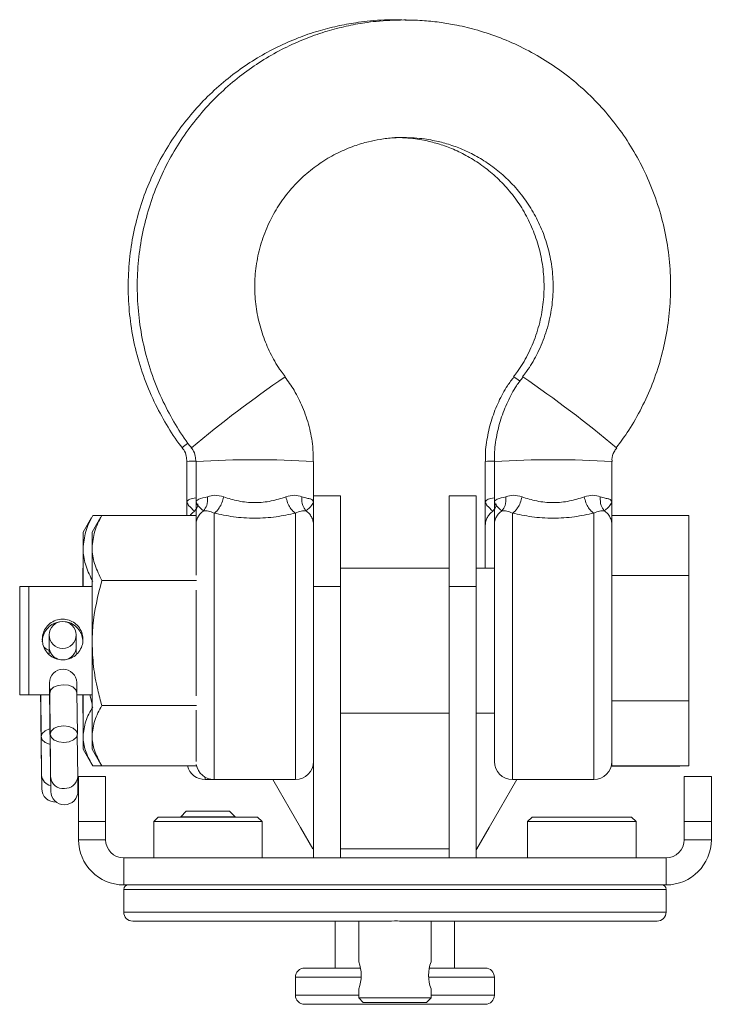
# Model space of a CAD drawing. Header units: millimetres. Extents: x 94 to 1460, y 10 to 342.
# Tile 4 of 7: x 936 to 1012, y 208 to 317. Entities that reach past the tile are written whole.
import ezdxf

# ---------------------------------------------------------------- set-up
doc = ezdxf.new("R2010")
doc.units = ezdxf.units.MM

msp = doc.modelspace()

# ---------------------------------------------------------------- linework, layer by layer
at = {"color": 7, "linetype": 'Continuous', "lineweight": 15}
for p, q in [((954.42, 268.09), (954.42, 263.63)), ((955.42, 268.09), (955.42, 263.62)), ((968.42, 264.28), (968.42, 268.09)), ((987.42, 268.09), (987.42, 263.63)), ((988.42, 268.09), (988.42, 263.62)), ((1001.42, 263.62), (1001.42, 268.09)), ((968.42, 264.28), (971.42, 264.28)), ((968.42, 254.28), (968.42, 264.28)), ((971.42, 254.28), (971.42, 264.28)), ((983.42, 264.28), (986.42, 264.28)), ((983.42, 254.28), (983.42, 264.28)), ((986.42, 254.28), (986.42, 264.28)), ((943.87, 261.9), (942.93, 260.28)), ((944, 262.13), (943.89, 261.89)), ((944.91, 261.98), (943.93, 260.28)), ((945, 262.13), (944, 262.13)), ((945, 262.13), (944.93, 261.97)), ((955.42, 262.13), (945, 262.13)), ((1001.42, 262.13), (1008.92, 262.13)), ((1001.42, 262.13), (1009.92, 262.13)), ((1008.92, 262.13), (1008.92, 262.13)), ((1009.92, 255.48), (1009.92, 262.13)), ((942.93, 258.47), (942.93, 260.28)), ((943.93, 258.54), (943.93, 260.28)), ((1001.42, 255.48), (1001.42, 260.91)), ((942.93, 254.28), (942.93, 258.47)), ((943.93, 248.02), (943.93, 258.54)), ((942.93, 256.28), (942.92, 256.28)), ((942.92, 256.28), (942.92, 254.28)), ((943.93, 256.28), (943.92, 256.28)), ((943.92, 256.28), (943.92, 248.46)), ((983.42, 256.28), (971.42, 256.28)), ((988.42, 256.28), (986.42, 256.28)), ((955.48, 254.95), (945, 254.95)), ((1001.42, 255.48), (1009.92, 255.48)), ((1001.42, 241.63), (1001.42, 255.48)), ((1009.92, 241.63), (1009.92, 255.48)), ((936.92, 254.28), (935.92, 254.28)), ((935.92, 254.28), (935.92, 248.35)), ((943.92, 254.28), (936.92, 254.28)), ((936.92, 254.28), (936.92, 248.42)), ((943.93, 254.45), (943.9, 254.28)), ((968.42, 254.28), (971.42, 254.28)), ((968.42, 224.28), (968.42, 254.28)), ((971.42, 224.28), (971.42, 254.28)), ((983.42, 254.28), (986.42, 254.28)), ((983.42, 224.28), (983.42, 254.28)), ((986.42, 224.28), (986.42, 254.28)), ((939.65, 250.11), (939.77, 250.11)), ((935.92, 248.35), (935.92, 242.28)), ((936.92, 248.42), (936.92, 242.28)), ((939.17, 248.91), (939.17, 247.64)), ((942.17, 247.64), (942.17, 248.91)), ((943.92, 248.46), (943.92, 240.28)), ((943.93, 237.76), (943.93, 248.02)), ((939.23, 243.43), (939.27, 239.61)), ((935.92, 242.28), (936.92, 242.28)), ((936.92, 242.28), (939.24, 242.28)), ((938.24, 242.28), (938.27, 239.55)), ((938.24, 242.28), (938.27, 239.51)), ((938.24, 242.28), (938.34, 233.4)), ((938.24, 242.26), (938.3, 237.68)), ((939.24, 242.47), (939.3, 237.93)), ((939.24, 242.28), (939.27, 239.55)), ((939.24, 242.28), (939.34, 233.15)), ((942.3, 237.97), (942.24, 242.51)), ((942.25, 242.28), (943.92, 242.28)), ((942.92, 242.28), (942.92, 240.28)), ((942.93, 237.7), (942.93, 242.28)), ((943.66, 242.28), (943.92, 241.3)), ((955.48, 241.1), (945, 241.1)), ((1001.42, 241.63), (1009.92, 241.63)), ((1001.42, 234.43), (1001.42, 241.63)), ((1009.92, 234.43), (1009.92, 241.63)), ((942.92, 240.28), (942.93, 240.28)), ((943.92, 240.28), (943.93, 240.28)), ((971.42, 240.28), (983.42, 240.28)), ((986.42, 240.28), (988.42, 240.28)), ((938.28, 239.37), (938.28, 239.28)), ((939.28, 239.43), (939.28, 239.31)), ((942.34, 233.18), (942.29, 237.86)), ((942.93, 236.28), (942.93, 237.7)), ((943.93, 236.28), (943.93, 237.76)), ((942.93, 236.28), (943.87, 234.66)), ((943.93, 236.28), (944.91, 234.58)), ((945, 234.43), (944, 234.43)), ((955.48, 234.43), (945, 234.43)), ((1001.35, 234.42), (1008.92, 234.42)), ((1001.42, 234.43), (1009.92, 234.43)), ((1008.92, 234.42), (1008.92, 234.43)), ((942.42, 233.28), (945.42, 233.28)), ((942.42, 228.28), (942.42, 233.28)), ((945.42, 233.28), (945.42, 228.28)), ((1009.42, 233.28), (1012.42, 233.28)), ((1009.42, 228.28), (1009.42, 233.28)), ((1012.42, 233.28), (1012.42, 228.28)), ((956.42, 232.93), (957.42, 232.93)), ((957.42, 232.93), (966.42, 232.93)), ((990.42, 232.93), (999.42, 232.93)), ((951.24, 228.78), (950.74, 228.28)), ((951.24, 228.78), (962.24, 228.78)), ((954.35, 229.43), (953.74, 228.82)), ((953.74, 228.82), (953.74, 228.78)), ((959.74, 228.82), (953.74, 228.82)), ((959.12, 229.43), (954.35, 229.43)), ((959.74, 228.82), (959.12, 229.43)), ((959.74, 228.78), (959.74, 228.82)), ((962.74, 228.28), (962.24, 228.78)), ((992.6, 228.78), (992.1, 228.28)), ((992.6, 228.78), (1003.6, 228.78)), ((1004.1, 228.28), (1003.6, 228.78)), ((945.42, 228.28), (942.42, 228.28)), ((942.42, 228.28), (942.42, 226.28)), ((945.42, 228.28), (945.42, 226.28)), ((950.74, 228.28), (950.74, 224.28)), ((962.74, 228.28), (950.74, 228.28)), ((962.74, 224.28), (962.74, 228.28)), ((992.1, 228.28), (992.1, 224.28)), ((1004.1, 228.28), (992.1, 228.28)), ((1004.1, 224.28), (1004.1, 228.28)), ((1012.42, 228.28), (1009.42, 228.28)), ((1009.42, 226.28), (1009.42, 228.28)), ((1012.42, 226.28), (1012.42, 228.28)), ((942.42, 226.28), (945.42, 226.28)), ((1009.42, 226.28), (1012.42, 226.28)), ((947.42, 224.28), (947.42, 221.28)), ((947.42, 224.28), (1007.42, 224.28)), ((968.42, 224.28), (971.42, 224.28)), ((983.42, 224.28), (986.42, 224.28)), ((986.49, 225.28), (986.42, 225.14)), ((1007.42, 221.28), (1007.42, 224.28)), ((947.42, 221.28), (1007.42, 221.28)), ((947.42, 220.78), (947.42, 218.28)), ((1007.42, 218.28), (1007.42, 220.78)), ((976.23, 217.28), (948.42, 217.28)), ((970.82, 217.28), (970.82, 212.08)), ((973.42, 217.28), (973.42, 212.78)), ((1006.42, 217.28), (978.61, 217.28)), ((981.42, 212.78), (981.42, 217.28)), ((984.02, 212.08), (984.02, 217.28)), ((967.42, 212.08), (973.59, 212.08)), ((981.27, 212.08), (987.42, 212.08)), ((966.42, 211.08), (966.42, 209.08)), ((988.42, 209.08), (988.42, 211.08)), ((973.42, 209.78), (973.42, 208.78)), ((981.42, 208.78), (981.42, 209.78)), ((987.42, 208.08), (967.42, 208.08)), ((973.42, 208.78), (973.92, 208.28)), ((973.42, 208.78), (981.42, 208.78)), ((973.92, 208.28), (980.92, 208.28)), ((980.92, 208.28), (981.42, 208.78))]:
    msp.add_line(p, q, dxfattribs=at)
at = {"color": 8, "linetype": 'Continuous', "lineweight": 15}
for p, q in [((957.42, 232.93), (957.42, 262.38)), ((966.42, 232.93), (966.42, 262.38)), ((990.42, 232.93), (990.42, 262.38)), ((999.42, 232.93), (999.42, 262.38)), ((938.28, 239.47), (938.27, 239.55)), ((939.27, 239.55), (939.27, 239.59)), ((956.42, 232.93), (956.42, 233.2)), ((971.42, 225.28), (983.42, 225.28)), ((1007.42, 220.78), (947.42, 220.78)), ((947.42, 218.28), (1007.42, 218.28)), ((973.64, 211.08), (966.42, 211.08)), ((988.42, 211.08), (981.18, 211.08)), ((966.42, 209.08), (973.42, 209.08)), ((981.42, 209.08), (988.42, 209.08))]:
    msp.add_line(p, q, dxfattribs=at)
at = {"color": 7, "linetype": 'Continuous', "lineweight": 15, "flags": 128}
for points in [[(939.17, 247.62), (939.17, 247.41), (939.18, 246.87), (939.18, 246.82)], [(942.18, 246.89), (942.18, 246.9), (942.17, 247.45), (942.17, 247.64)], [(939.23, 243.61), (939.23, 243.59), (939.23, 243.54), (939.23, 243.44), (939.23, 243.31), (939.23, 243.15), (939.24, 242.95), (939.24, 242.72), (939.24, 242.47)], [(942.24, 242.51), (942.24, 242.76), (942.24, 242.99), (942.23, 243.18), (942.23, 243.35), (942.23, 243.48), (942.23, 243.57), (942.23, 243.63), (942.23, 243.65)], [(938.23, 242.28), (938.25, 240.71), (938.27, 239.04), (938.29, 237.41), (938.31, 235.89), (938.33, 234.55), (938.34, 233.44), (938.35, 232.61), (938.36, 232.1), (938.36, 231.92)], [(939.23, 242.28), (939.23, 241.99), (939.25, 240.36), (939.27, 238.7), (939.29, 237.08), (939.31, 235.57), (939.33, 234.24), (939.34, 233.13), (939.35, 232.31), (939.36, 231.8), (939.36, 231.62)], [(939.3, 236.83), (939.23, 236.85), (938.75, 237.04), (938.42, 237.33), (938.3, 237.68), (938.41, 238.03), (938.73, 238.33), (939.21, 238.54), (939.28, 238.55)], [(940.81, 237.02), (940.23, 237.09), (939.75, 237.28), (939.42, 237.58), (939.3, 237.93), (939.41, 238.29), (939.73, 238.59), (940.21, 238.8), (940.79, 238.88), (941.36, 238.81), (941.85, 238.62), (942.18, 238.32), (942.3, 237.97), (942.19, 237.61), (941.87, 237.31), (941.38, 237.1), (940.81, 237.02)], [(938.34, 233.39), (938.35, 233.06), (938.35, 232.76), (938.35, 232.51), (938.36, 232.3), (938.36, 232.13), (938.36, 232.02), (938.36, 231.95), (938.36, 231.92)], [(939.34, 233.15), (939.35, 232.8), (939.35, 232.49), (939.35, 232.23), (939.36, 232.02), (939.36, 231.85), (939.36, 231.72), (939.36, 231.65), (939.36, 231.62)], [(942.36, 231.66), (942.36, 231.69), (942.36, 231.76), (942.36, 231.88), (942.36, 232.05), (942.35, 232.27), (942.35, 232.53), (942.35, 232.84), (942.34, 233.18)], [(963.92, 232.93), (964.63, 231.7), (965.74, 229.79), (966.98, 227.64), (968.34, 225.28)], [(986.49, 225.28), (987.86, 227.64), (989.1, 229.79), (990.2, 231.7), (990.91, 232.93)]]:
    msp.add_lwpolyline(points, dxfattribs=at)
at = {"color": 8, "linetype": 'Continuous', "lineweight": 15, "flags": 128}
for points in [[(939.24, 242.47), (939.24, 242.47), (939.35, 242.83), (939.67, 243.13), (940.16, 243.34), (940.73, 243.41)], [(940.73, 243.41), (941.31, 243.35), (941.8, 243.16), (942.12, 242.86), (942.24, 242.51)], [(938.24, 242.26), (938.24, 242.26), (938.24, 242.28)], [(939.28, 239.5), (939.27, 239.61), (939.27, 239.61)]]:
    msp.add_lwpolyline(points, dxfattribs=at)
at = {"color": 7, "linetype": 'Continuous', "lineweight": 15}
msp.add_circle((940.67, 248.91), 1.5, dxfattribs=at)
at = {"color": 8, "linetype": 'Continuous', "lineweight": 15}
for centre, radius, start, end in [((1039.34, 168.99), 131.34, 124.3306, 130.0038), ((986.77, 271.35), 7.19, 51.824, 58.1786), ((917.42, 168.9), 131.46, 49.9982, 55.6661), ((962.15, 260.16), 12.54, 127.6709, 131.0946), ((955.17, 261.5), 6.64, 88.6064, 96.4691), ((961.92, 164.31), 103.98, 86.4154, 93.5831), ((940.67, 247.64), 1.5, 180.0037, 249.6111), ((940.67, 247.64), 1.5, 281.088, 359.9938), ((939.6, 233.49), 1.26, 184.2325, 258.8125), ((940.67, 233.27), 1.33, 185.2704, 278.0988), ((940.97, 233.33), 1.38, 265.3192, 354.0362)]:
    msp.add_arc(centre, radius, start, end, dxfattribs=at)
at = {"color": 7, "linetype": 'Continuous', "lineweight": 15}
for centre, radius, start, end in [((988.37, 257.06), 11.08, 90.1162, 94.9172), ((994.92, 164.39), 103.9, 86.4134, 93.5866), ((939.67, 248.62), 1.5, 225.0638, 250.7108), ((940.73, 243.63), 1.5, 0.6897, 180.6897), ((986.5, 244.02), 47.28, 180.4884, 180.7143), ((850.09, 238.47), 88.19, 0.5844, 0.6984), ((993.27, 240.16), 55, 180.6736, 180.818), ((892.74, 239.03), 46.54, 0.4866, 0.7161), ((966.29, 239.86), 27.02, 180.6587, 180.9324), ((956.42, 234.93), 2, 194.5745, 270), ((957.42, 234.93), 2, 189.8326, 270), ((966.42, 234.93), 2, 270, 0), ((990.42, 234.93), 2, 180, 270), ((999.42, 234.93), 2, 270, 0), ((939.86, 231.94), 1.5, 180.6899, 273.7977), ((940.86, 231.64), 1.5, 180.6897, 0.6897), ((947.42, 226.28), 5, 180, 270), ((947.42, 226.28), 2, 180, 270), ((1007.42, 226.28), 2, 270, 0), ((1007.42, 226.28), 5, 270, 0), ((947.92, 220.78), 0.5, 90, 180), ((1006.92, 220.78), 0.5, 0, 90), ((948.42, 218.28), 1, 180, 270), ((1006.42, 218.28), 1, 270, 0), ((969.58, 211.28), 4.12, 338.67, 21.33), ((985.26, 211.28), 4.12, 158.6701, 201.3299), ((967.42, 211.08), 1, 90, 180), ((987.42, 211.08), 1, 0, 90), ((967.42, 209.08), 1, 180, 270), ((987.42, 209.08), 1, 270, 0)]:
    msp.add_arc(centre, radius, start, end, dxfattribs=at)
for points, knots in [([(978.93, 316.87), (978.43, 316.9), (976.89, 316.97), (974.94, 316.85), (972.81, 316.58), (971, 316.24), (968.86, 315.69), (966.66, 314.93), (964.41, 313.94), (962.18, 312.73), (960, 311.28), (957.91, 309.61), (955.95, 307.72), (954.14, 305.61), (952.51, 303.32), (951.09, 300.84), (949.91, 298.21), (948.98, 295.45), (948.32, 292.58), (947.95, 289.62), (947.88, 286.61), (948.12, 283.58), (948.67, 280.56), (949.55, 277.58), (950.71, 274.76), (952.13, 272.17), (953.2, 270.48), (953.86, 269.68), (953.92, 269.61)], [0, 0, 0, 0, 0.022586, 0.068646, 0.087457, 0.1187, 0.151247, 0.186267, 0.22294, 0.260942, 0.300015, 0.339978, 0.3807, 0.422085, 0.464061, 0.506576, 0.549592, 0.593084, 0.637037, 0.681442, 0.726304, 0.771634, 0.817455, 0.863803, 0.910732, 0.953427, 0.99607, 1, 1, 1, 1]), ([(978.42, 316.91), (977.39, 316.88), (975.94, 316.84), (973.81, 316.57), (972, 316.23), (969.86, 315.67), (967.66, 314.92), (965.41, 313.93), (963.18, 312.72), (961, 311.27), (958.91, 309.6), (956.95, 307.71), (955.14, 305.6), (953.51, 303.31), (952.09, 300.83), (950.91, 298.21), (949.98, 295.44), (949.32, 292.57), (948.95, 289.61), (948.88, 286.61), (949.12, 283.57), (949.67, 280.55), (950.55, 277.57), (951.71, 274.76), (953.13, 272.17), (954.2, 270.47), (954.86, 269.67), (954.92, 269.61)], [0, 0, 0, 0, 0.047126, 0.066372, 0.098337, 0.131637, 0.167466, 0.204987, 0.243867, 0.283842, 0.324728, 0.36639, 0.40873, 0.451675, 0.495171, 0.539179, 0.583675, 0.628641, 0.674071, 0.719968, 0.766344, 0.813223, 0.860641, 0.908655, 0.952335, 0.995963, 1, 1, 1, 1]), ([(1001.91, 269.61), (1002.38, 270.25), (1003.41, 271.65), (1004.74, 274.01), (1005.93, 276.63), (1006.86, 279.4), (1007.51, 282.27), (1007.89, 285.22), (1007.96, 288.23), (1007.72, 291.26), (1007.16, 294.29), (1006.28, 297.27), (1005.12, 300.08), (1003.72, 302.68), (1002.12, 305.05), (1000.31, 307.26), (998.3, 309.27), (996.11, 311.08), (993.77, 312.65), (991.32, 313.99), (988.82, 315.06), (986.37, 315.86), (984.21, 316.36), (982.26, 316.68), (980.4, 316.87), (979.09, 316.9), (978.42, 316.91)], [0, 0, 0, 0, 0.036199, 0.079696, 0.123706, 0.168202, 0.213169, 0.2586, 0.304498, 0.350875, 0.397754, 0.445174, 0.493188, 0.536869, 0.580498, 0.624053, 0.667503, 0.710799, 0.753857, 0.796514, 0.838411, 0.878585, 0.914274, 0.940149, 0.969061, 1, 1, 1, 1]), ([(965.29, 277.47), (965.13, 277.67), (964.54, 278.41), (963.72, 279.85), (962.86, 281.79), (962.26, 283.87), (961.92, 286.05), (961.89, 288.3), (962.17, 290.57), (962.77, 292.82), (963.67, 294.93), (964.81, 296.83), (966.13, 298.5), (967.65, 299.97), (969.32, 301.23), (971.08, 302.24), (972.82, 302.97), (974.39, 303.44), (975.84, 303.73), (977.14, 303.89), (978.03, 303.9), (978.42, 303.91)], [0, 0, 0, 0, 0.020772, 0.077543, 0.135466, 0.19448, 0.254566, 0.315739, 0.378053, 0.441617, 0.506612, 0.564882, 0.622954, 0.680693, 0.737857, 0.793894, 0.847229, 0.892229, 0.927387, 0.968174, 1, 1, 1, 1]), ([(977.42, 303.92), (978.18, 303.9), (979.26, 303.85), (980.83, 303.58), (982.17, 303.25), (983.74, 302.7), (985.32, 301.95), (986.89, 300.98), (988.4, 299.79), (989.8, 298.39), (991.06, 296.79), (992.13, 295), (992.98, 293.05), (993.58, 290.97), (993.91, 288.79), (993.95, 286.55), (993.67, 284.28), (993.07, 282.02), (992.16, 279.92), (991.29, 278.4), (990.69, 277.66), (990.54, 277.48)], [0, 0, 0, 0, 0.062459, 0.088204, 0.130955, 0.1756, 0.223734, 0.27426, 0.32675, 0.380869, 0.436394, 0.493169, 0.551094, 0.61011, 0.670196, 0.731367, 0.793679, 0.857239, 0.92223, 0.980499, 1, 1, 1, 1]), ([(978.42, 303.91), (979.18, 303.88), (980.26, 303.84), (981.83, 303.57), (983.17, 303.24), (984.74, 302.69), (986.32, 301.94), (987.89, 300.97), (989.4, 299.78), (990.8, 298.38), (992.06, 296.78), (993.13, 294.99), (993.98, 293.05), (994.58, 290.97), (994.91, 288.79), (994.95, 286.54), (994.67, 284.27), (994.07, 282.01), (993.16, 279.92), (992.29, 278.4), (991.69, 277.66), (991.54, 277.47)], [0, 0, 0, 0, 0.062453, 0.088196, 0.130942, 0.175582, 0.22371, 0.27423, 0.326714, 0.380828, 0.436347, 0.493118, 0.55104, 0.610055, 0.670141, 0.731313, 0.793627, 0.857191, 0.922186, 0.980455, 1, 1, 1, 1]), ([(968.39, 268.09), (968.38, 268.65), (968.37, 269.95), (967.97, 271.98), (967.27, 274.06), (966.36, 275.91), (965.61, 276.96), (965.26, 277.44)], [0, 0, 0, 0, 0.166448, 0.388329, 0.615163, 0.821212, 1, 1, 1, 1]), ([(990.59, 277.44), (990.34, 277.12), (989.69, 276.27), (988.86, 274.7), (988.09, 272.78), (987.61, 270.73), (987.39, 269.15), (987.44, 268.27), (987.45, 268.1)], [0, 0, 0, 0, 0.120134, 0.321176, 0.526424, 0.735707, 0.948992, 1, 1, 1, 1]), ([(991.59, 277.44), (991.34, 277.12), (990.69, 276.26), (989.86, 274.7), (989.09, 272.78), (988.61, 270.73), (988.39, 269.15), (988.44, 268.26), (988.45, 268.09)], [0, 0, 0, 0, 0.120209, 0.321236, 0.526469, 0.735735, 0.949003, 1, 1, 1, 1]), ([(953.89, 269.59), (953.95, 269.52), (954.17, 269.27), (954.38, 268.74), (954.39, 268.29), (954.39, 268.09)], [0, 0, 0, 0, 0.163326, 0.621928, 1, 1, 1, 1]), ([(954.89, 269.59), (954.95, 269.52), (955.17, 269.26), (955.37, 268.74), (955.39, 268.29), (955.39, 268.08)], [0, 0, 0, 0, 0.161195, 0.619388, 1, 1, 1, 1]), ([(1001.44, 268.1), (1001.44, 268.17), (1001.4, 268.53), (1001.56, 269.08), (1001.85, 269.45), (1001.95, 269.58)], [0, 0, 0, 0, 0.123938, 0.690749, 1, 1, 1, 1]), ([(954.42, 263.63), (954.47, 263.49), (954.57, 263.2), (955.02, 262.81), (955.26, 262.6)], [0, 0, 0, 0, 0.456144, 1, 1, 1, 1]), ([(954.42, 263.63), (954.42, 263.31), (954.42, 262.81), (954.42, 262.32), (954.42, 262.13)], [0, 0, 0, 0, 0.629837, 1, 1, 1, 1]), ([(955.42, 263.62), (955.48, 263.74), (955.59, 263.96), (956.33, 264.11), (956.7, 264.18)], [0, 0, 0, 0, 0.501946, 1, 1, 1, 1]), ([(955.42, 263.62), (955.47, 263.5), (955.57, 263.22), (956.02, 262.85), (956.26, 262.64)], [0, 0, 0, 0, 0.456144, 1, 1, 1, 1]), ([(955.42, 263.62), (955.42, 263.32), (955.42, 262.7), (955.42, 261.7), (955.42, 261.28), (955.42, 261.08)], [0, 0, 0, 0, 0.33334, 0.675353, 1, 1, 1, 1]), ([(956.7, 264.18), (956.7, 263.84), (956.7, 263.24), (956.39, 262.83), (956.26, 262.64)], [0, 0, 0, 0, 0.558979, 1, 1, 1, 1]), ([(956.7, 264.18), (956.96, 264.26), (957.48, 264.44), (958.14, 264.27), (958.48, 264.18)], [0, 0, 0, 0, 0.499782, 1, 1, 1, 1]), ([(958.48, 264.18), (958.42, 263.96), (958.31, 263.52), (958.02, 262.99), (957.72, 262.59), (957.52, 262.45), (957.42, 262.38)], [0, 0, 0, 0, 0.279788, 0.559558, 0.779759, 1, 1, 1, 1]), ([(958.48, 264.18), (959.01, 264.01), (960.06, 263.67), (961.92, 263.49), (963.78, 263.67), (964.83, 264.01), (965.36, 264.18)], [0, 0, 0, 0, 0.251546, 0.499999, 0.748458, 1, 1, 1, 1]), ([(965.36, 264.18), (965.69, 264.27), (966.36, 264.44), (966.87, 264.26), (967.13, 264.18)], [0, 0, 0, 0, 0.50022, 1, 1, 1, 1]), ([(965.36, 264.18), (965.42, 263.96), (965.53, 263.52), (965.81, 262.99), (966.12, 262.59), (966.32, 262.45), (966.42, 262.38)], [0, 0, 0, 0, 0.279788, 0.559559, 0.779761, 1, 1, 1, 1]), ([(967.13, 264.18), (967.32, 264.12), (967.71, 264.02), (968.26, 263.94), (968.35, 263.75), (968.42, 263.62)], [0, 0, 0, 0, 0.248834, 0.498938, 1, 1, 1, 1]), ([(967.13, 264.18), (967.13, 263.84), (967.13, 263.24), (967.44, 262.83), (967.58, 262.64)], [0, 0, 0, 0, 0.558979, 1, 1, 1, 1]), ([(967.58, 262.64), (967.82, 262.85), (968.26, 263.22), (968.37, 263.5), (968.42, 263.62)], [0, 0, 0, 0, 0.543859, 1, 1, 1, 1]), ([(987.42, 263.63), (987.47, 263.49), (987.57, 263.2), (988.02, 262.81), (988.26, 262.6)], [0, 0, 0, 0, 0.456144, 1, 1, 1, 1]), ([(987.42, 263.63), (987.42, 263.32), (987.42, 262.69), (987.42, 261.67), (987.42, 261.25), (987.42, 261.04)], [0, 0, 0, 0, 0.333341, 0.675355, 1, 1, 1, 1]), ([(988.42, 263.62), (988.48, 263.74), (988.59, 263.96), (989.33, 264.11), (989.7, 264.18)], [0, 0, 0, 0, 0.501946, 1, 1, 1, 1]), ([(988.42, 263.62), (988.47, 263.5), (988.57, 263.22), (989.02, 262.85), (989.26, 262.64)], [0, 0, 0, 0, 0.456144, 1, 1, 1, 1]), ([(988.42, 263.62), (988.42, 263.32), (988.42, 262.7), (988.42, 261.7), (988.42, 261.28), (988.42, 261.08)], [0, 0, 0, 0, 0.33334, 0.675353, 1, 1, 1, 1]), ([(989.7, 264.18), (989.7, 263.84), (989.7, 263.24), (989.39, 262.83), (989.26, 262.64)], [0, 0, 0, 0, 0.558978, 1, 1, 1, 1]), ([(989.7, 264.18), (989.96, 264.26), (990.48, 264.44), (991.14, 264.27), (991.48, 264.18)], [0, 0, 0, 0, 0.499782, 1, 1, 1, 1]), ([(991.48, 264.18), (991.42, 263.96), (991.31, 263.52), (991.02, 262.99), (990.72, 262.59), (990.52, 262.45), (990.42, 262.38)], [0, 0, 0, 0, 0.279788, 0.559558, 0.779759, 1, 1, 1, 1]), ([(991.48, 264.18), (992.01, 264.01), (993.06, 263.67), (994.92, 263.49), (996.78, 263.67), (997.83, 264.01), (998.36, 264.18)], [0, 0, 0, 0, 0.251546, 0.500001, 0.748458, 1, 1, 1, 1]), ([(998.36, 264.18), (998.69, 264.27), (999.36, 264.44), (999.87, 264.26), (1000.13, 264.18)], [0, 0, 0, 0, 0.50022, 1, 1, 1, 1]), ([(998.36, 264.18), (998.42, 263.96), (998.53, 263.52), (998.81, 262.99), (999.12, 262.59), (999.32, 262.45), (999.42, 262.38)], [0, 0, 0, 0, 0.279788, 0.559559, 0.779761, 1, 1, 1, 1]), ([(1000.13, 264.18), (1000.32, 264.12), (1000.71, 264.02), (1001.26, 263.94), (1001.35, 263.75), (1001.42, 263.62)], [0, 0, 0, 0, 0.248834, 0.498938, 1, 1, 1, 1]), ([(1000.13, 264.18), (1000.13, 263.84), (1000.13, 263.24), (1000.44, 262.83), (1000.58, 262.64)], [0, 0, 0, 0, 0.558979, 1, 1, 1, 1]), ([(1000.58, 262.64), (1000.82, 262.85), (1001.26, 263.22), (1001.37, 263.5), (1001.42, 263.62)], [0, 0, 0, 0, 0.543859, 1, 1, 1, 1]), ([(1001.42, 261.08), (1001.42, 261.28), (1001.42, 261.7), (1001.42, 262.7), (1001.42, 263.32), (1001.42, 263.62)], [0, 0, 0, 0, 0.324632, 0.666612, 1, 1, 1, 1]), ([(955.63, 263.4), (955.62, 263.33), (955.61, 263), (955.41, 262.77), (955.26, 262.6)], [0, 0, 0, 0, 0.221264, 1, 1, 1, 1]), ([(956.26, 262.64), (956.14, 262.55), (955.89, 262.35), (955.63, 261.97), (955.45, 261.54), (955.43, 261.23), (955.42, 261.08)], [0, 0, 0, 0, 0.249999, 0.499998, 0.749997, 1, 1, 1, 1]), ([(956.26, 262.64), (956.42, 262.65), (956.75, 262.65), (957.2, 262.47), (957.42, 262.38)], [0, 0, 0, 0, 0.513802, 1, 1, 1, 1]), ([(957.42, 262.38), (958.12, 262.23), (959.53, 261.93), (961.92, 261.78), (964.31, 261.93), (965.72, 262.23), (966.42, 262.38)], [0, 0, 0, 0, 0.247691, 0.5000003, 0.7523148, 1, 1, 1, 1]), ([(966.42, 262.38), (966.64, 262.47), (967.09, 262.65), (967.41, 262.65), (967.58, 262.64)], [0, 0, 0, 0, 0.486199, 1, 1, 1, 1]), ([(968.42, 261.08), (968.41, 261.23), (968.38, 261.54), (968.21, 261.97), (967.95, 262.35), (967.7, 262.55), (967.58, 262.64)], [0, 0, 0, 0, 0.250002, 0.5, 0.750001, 1, 1, 1, 1]), ([(988.26, 262.6), (988.14, 262.5), (987.89, 262.31), (987.63, 261.92), (987.45, 261.49), (987.43, 261.19), (987.42, 261.04)], [0, 0, 0, 0, 0.250002, 0.5, 0.749998, 1, 1, 1, 1]), ([(988.63, 263.4), (988.62, 263.33), (988.61, 263), (988.41, 262.77), (988.26, 262.6)], [0, 0, 0, 0, 0.221264, 1, 1, 1, 1]), ([(989.26, 262.64), (989.14, 262.55), (988.89, 262.35), (988.63, 261.97), (988.45, 261.54), (988.43, 261.23), (988.42, 261.08)], [0, 0, 0, 0, 0.249999, 0.499998, 0.749997, 1, 1, 1, 1]), ([(989.26, 262.64), (989.42, 262.65), (989.75, 262.65), (990.2, 262.47), (990.42, 262.38)], [0, 0, 0, 0, 0.513802, 1, 1, 1, 1]), ([(990.42, 262.38), (991.12, 262.23), (992.53, 261.93), (994.92, 261.78), (997.31, 261.93), (998.72, 262.23), (999.42, 262.38)], [0, 0, 0, 0, 0.247691, 0.5000003, 0.7523148, 1, 1, 1, 1]), ([(999.42, 262.38), (999.64, 262.47), (1000.09, 262.65), (1000.41, 262.65), (1000.58, 262.64)], [0, 0, 0, 0, 0.486199, 1, 1, 1, 1]), ([(1001.42, 261.08), (1001.41, 261.23), (1001.38, 261.54), (1001.21, 261.97), (1000.95, 262.35), (1000.7, 262.55), (1000.58, 262.64)], [0, 0, 0, 0, 0.2500022, 0.5, 0.7499981, 1, 1, 1, 1]), ([(944, 262.13), (943.7, 261.53), (943.1, 260.34), (942.99, 259.1), (942.93, 258.47)], [0, 0, 0, 0, 0.495458, 1, 1, 1, 1]), ([(945, 262.13), (944.7, 261.55), (944.1, 260.37), (943.99, 259.16), (943.93, 258.54)], [0, 0, 0, 0, 0.495458, 1, 1, 1, 1]), ([(955.42, 261.08), (955.42, 260.83), (955.42, 260.33), (955.42, 259.11), (955.42, 257.5), (955.42, 256.26), (955.42, 255.52), (955.42, 255.51)], [0, 0, 0, 0, 0.235232, 0.481833, 0.736639, 0.995756, 1, 1, 1, 1]), ([(987.42, 261.04), (987.42, 260.79), (987.42, 260.27), (987.42, 259.01), (987.42, 257.67), (987.42, 256.65), (987.42, 256.28)], [0, 0, 0, 0, 0.266786, 0.546464, 0.83545, 1, 1, 1, 1]), ([(988.42, 261.08), (988.42, 260.83), (988.42, 260.33), (988.42, 259.1), (988.42, 257.51), (988.42, 255.58), (988.42, 253.41), (988.42, 251.1), (988.42, 248.78), (988.42, 246.51), (988.42, 244.29), (988.42, 242.12), (988.42, 240.08), (988.42, 238.28), (988.42, 236.81), (988.42, 235.76), (988.42, 235.09), (988.42, 234.99), (988.42, 234.93)], [0, 0, 0, 0, 0.059059, 0.120972, 0.184945, 0.25, 0.315055, 0.379028, 0.440941, 0.5, 0.559059, 0.620971, 0.684945, 0.75, 0.815055, 0.879028, 0.940941, 1, 1, 1, 1]), ([(1001.42, 241.8), (1001.42, 241.92), (1001.42, 242.7), (1001.42, 244.3), (1001.42, 246.51), (1001.42, 248.78), (1001.42, 251.1), (1001.42, 253.41), (1001.42, 255.58), (1001.42, 257.51), (1001.42, 259.1), (1001.42, 260.33), (1001.42, 260.83), (1001.42, 261.08)], [0, 0, 0, 0, 0.0186575, 0.1165004, 0.2098329, 0.3031655, 0.4010083, 0.5021072, 0.6049163, 0.7077256, 0.8088245, 0.9066674, 1, 1, 1, 1]), ([(942.93, 258.47), (942.93, 258.39), (942.94, 257.73), (943.18, 256.49), (943.73, 255.38), (944, 254.82)], [0, 0, 0, 0, 0.070099, 0.530789, 1, 1, 1, 1]), ([(943.93, 258.54), (943.93, 258.46), (943.94, 257.81), (944.18, 256.6), (944.73, 255.5), (945, 254.95)], [0, 0, 0, 0, 0.070098, 0.530788, 1, 1, 1, 1]), ([(945, 254.95), (944.58, 253.28), (944.01, 251), (943.95, 248.65), (943.93, 248.02)], [0, 0, 0, 0, 0.7313663, 1, 1, 1, 1]), ([(955.42, 253.85), (955.42, 253.69), (955.42, 252.83), (955.42, 251.09), (955.42, 248.79), (955.42, 246.5), (955.42, 244.31), (955.42, 242.81), (955.42, 242.18), (955.42, 242.18)], [0, 0, 0, 0, 0.045314, 0.244956, 0.438168, 0.622474, 0.806779, 0.999992, 1, 1, 1, 1]), ([(938.42, 248.42), (938.44, 248.66), (938.49, 249.15), (938.85, 249.8), (939.39, 250.31), (940.09, 250.63), (940.85, 250.69), (941.56, 250.51), (942.18, 250.13), (942.66, 249.55), (942.88, 248.94), (942.94, 248.3), (942.84, 247.68), (942.49, 247.03), (941.95, 246.51), (941.3, 246.21), (940.61, 246.13), (939.94, 246.24), (939.29, 246.58), (938.77, 247.13), (938.47, 247.78), (938.43, 248.23), (938.42, 248.42)], [0, 0, 0, 0, 0.051203, 0.102331, 0.155431, 0.210518, 0.263316, 0.312979, 0.36361, 0.417638, 0.472464, 0.499965, 0.551168, 0.602296, 0.655396, 0.710483, 0.749983, 0.801043, 0.852012, 0.905294, 0.960354, 1, 1, 1, 1]), ([(940.31, 250.35), (940.13, 250.32), (939.72, 250.24), (939.16, 249.86), (938.68, 249.28), (938.44, 248.66), (938.42, 248.27), (938.42, 248.14)], [0, 0, 0, 0, 0.167326, 0.392791, 0.633387, 0.877537, 1, 1, 1, 1]), ([(942.92, 248.14), (942.89, 248.39), (942.85, 248.87), (942.49, 249.53), (941.95, 250.04), (941.39, 250.34), (941.03, 250.35), (940.93, 250.35)], [0, 0, 0, 0, 0.221585, 0.442848, 0.672645, 0.911042, 1, 1, 1, 1]), ([(943.93, 248.02), (943.96, 247.16), (944.03, 245.42), (944.46, 243.11), (944.85, 241.68), (945, 241.1)], [0, 0, 0, 0, 0.368869, 0.742757, 1, 1, 1, 1]), ([(944, 240.97), (943.7, 240.44), (943.1, 239.37), (942.99, 238.26), (942.93, 237.7)], [0, 0, 0, 0, 0.495458, 1, 1, 1, 1]), ([(945, 241.1), (944.7, 240.56), (944.1, 239.46), (943.99, 238.33), (943.93, 237.76)], [0, 0, 0, 0, 0.495457, 1, 1, 1, 1]), ([(955.42, 240.6), (955.42, 240.44), (955.42, 239.59), (955.42, 238.29), (955.42, 236.81), (955.42, 235.76), (955.42, 235.09), (955.42, 234.99), (955.42, 234.93)], [0, 0, 0, 0, 0.0440046, 0.2414072, 0.4388086, 0.632927, 0.8207938, 1, 1, 1, 1]), ([(1001.42, 234.93), (1001.42, 234.99), (1001.42, 235.09), (1001.42, 235.76), (1001.42, 236.81), (1001.42, 238.29), (1001.42, 239.85), (1001.42, 241.01), (1001.42, 241.45)], [0, 0, 0, 0, 0.1656982, 0.3394043, 0.5188907, 0.7014126, 0.8839357, 1, 1, 1, 1]), ([(942.93, 237.7), (942.93, 237.62), (942.94, 237.04), (943.18, 235.93), (943.73, 234.93), (944, 234.43)], [0, 0, 0, 0, 0.070098, 0.530788, 1, 1, 1, 1]), ([(943.93, 237.76), (943.93, 237.68), (943.94, 237.08), (944.18, 235.95), (944.73, 234.94), (945, 234.43)], [0, 0, 0, 0, 0.070099, 0.53079, 1, 1, 1, 1]), ([(978.61, 217.28), (978.31, 217.28), (977.58, 217.3), (976.75, 217.28), (976.27, 217.28), (976.23, 217.28)], [0, 0, 0, 0, 0.374666, 0.942128, 1, 1, 1, 1])]:
    msp.add_open_spline(points, degree=3, knots=knots, dxfattribs=at)
at = {"color": 8, "linetype": 'Continuous', "lineweight": 15}
for points, knots in [([(954.42, 263.63), (954.47, 263.73), (954.55, 263.91), (955.16, 264.03), (955.42, 264.08)], [0, 0, 0, 0, 0.5899135, 1, 1, 1, 1]), ([(987.42, 263.63), (987.47, 263.73), (987.55, 263.91), (988.16, 264.03), (988.42, 264.08)], [0, 0, 0, 0, 0.589914, 1, 1, 1, 1]), ([(955.26, 262.6), (955.13, 262.5), (954.95, 262.37), (954.83, 262.19), (954.79, 262.13)], [0, 0, 0, 0, 0.702285, 1, 1, 1, 1])]:
    msp.add_open_spline(points, degree=3, knots=knots, dxfattribs=at)

doc.saveas('drawing.dxf')
